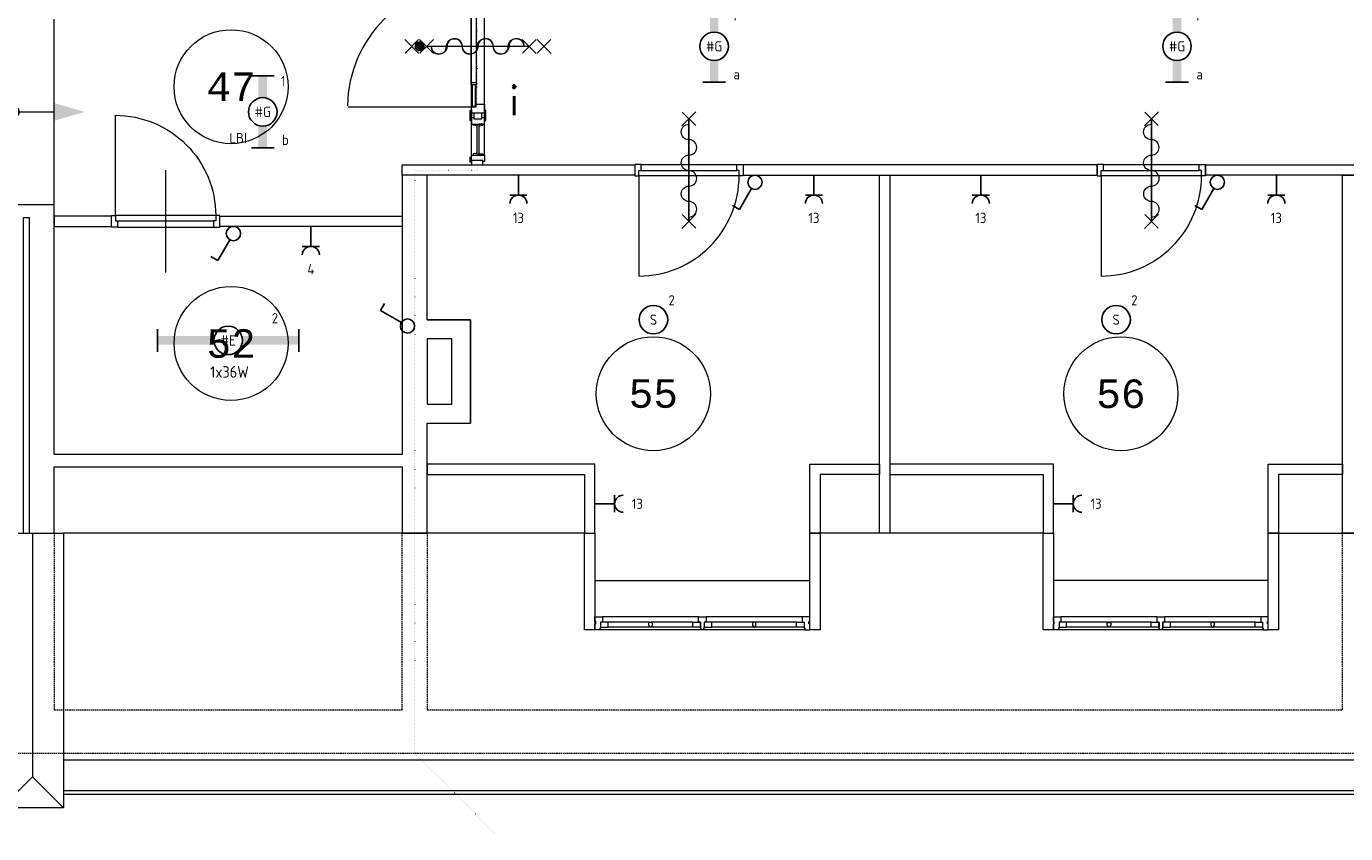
# Model space of a CAD drawing. Header units: millimetres. Extents: x 2723 to 84179, y 13128 to 40654.
# Tile 5 of 16: x 19663 to 31231, y 18567 to 25649. Entities that reach past the tile are written whole.
import ezdxf
from ezdxf.enums import TextEntityAlignment as Align
from ezdxf.xclip import XClip

# ---------------------------------------------------------------- set-up
doc = ezdxf.new("R2010")
doc.units = ezdxf.units.MM
doc.header["$LTSCALE"] = 50
doc.header["$XCLIPFRAME"] = 0
doc.linetypes.add('Xref-2e26$0$DOT', pattern=[0.25, 0, -0.25])
doc.linetypes.add('Xref-2e26$0$HIDDEN', pattern=[0.375, 0.25, -0.125])
doc.layers.get('0').update_dxf_attribs({"linetype": 'CONTINUOUS'})
for name, color, linetype in [('EL6222--', 3, 'CONTINUOUS'), ('EL6311--', 3, 'CONTINUOUS'), ('Xref', 8, 'CONTINUOUS'), ('Xref-2e26$0$AL$1A---_ALGEMEEN', 8, 'CONTINUOUS'), ('Xref-2e26$0$AM$1A---_ARCERING', 8, 'CONTINUOUS'), ('Xref-2e26$0$AT$1A---_TEKST050', 8, 'CONTINUOUS')]:
    doc.layers.add(name, color=color, linetype=linetype)
doc.styles.add('buro-018', font='Isocp.shx', dxfattribs={"height": 90})
doc.styles.add('STABICAD-018', font='ISOCP.SHX', dxfattribs={"height": 1.8})
doc.styles.add('Xref-2e26$0$MONOTXT', font='MONOTXT')
doc.styles.add('Xref-2e26$0$ROMANS', font='ROMANS')
pattern_1 = [(45, (0, 0), (-10.6066, 10.6066), [])]
pattern_2 = [(315, (0, 0), (7.07107, 7.07107), [])]

# ---------------------------------------------------------------- blocks, each defined once
blk = doc.blocks.new('111304')
at = {"color": 0, "linetype": 'Continuous'}
for p, q in [((-1.5, 4.5), (1.5, 4.5)), ((0, 1), (0, 4.5))]:
    blk.add_line(p, q, dxfattribs=at)
blk.add_arc((0, 6), 1.5, 180, 0, dxfattribs=at)
at = {"color": 0, "linetype": 'Continuous', "style": 'buro-018'}
for tag, p in [('E_GKAST', (0, 11.5)), ('E_GROEP', (0, 8.5)), ('E_SGROEP', (4.5, 8.5))]:
    blk.add_attdef(tag, text='', height=1.8, dxfattribs=at).set_placement(p, align=Align.MIDDLE)
at = {"color": 0, "linetype": 'Continuous', "style": 'buro-018', "flags": 1}
for tag, p in [('E_VERMCODE', (13, 8.5)), ('E_MATCODE', (0, 0))]:
    blk.add_attdef(tag, text='', height=1.8, dxfattribs=at).set_placement(p, align=Align.MIDDLE)
at = {"layer": 'EL6222--', "color": 1, "style": 'STABICAD-018', "flags": 1}
for tag in ['ARTICLECODE', 'SUBCIRCUIT', 'CIRCUIT', 'POWERCODE', 'PANEL']:
    blk.add_attdef(tag, (0, 0), '', height=1.8, dxfattribs=at)
blk = doc.blocks.new('Xref-2e26$0$DRPSTD')
at = {"layer": 'Xref-2e26$0$AL$1A---_ALGEMEEN', "color": 0, "linetype": 'Continuous', "lineweight": 0}
blk.add_lwpolyline([(-31.3, 0), (31.3, 0), (33.54, -2.23), (33.54, -47), (16.54, -47), (16.54, -98), (11.04, -98), (11.04, -111.78), (8.82, -114), (-8.74, -114), (-10.96, -111.78), (-10.96, -98), (-16.46, -98), (-16.46, -47), (-33.46, -47), (-33.46, -2.14)], close=True, dxfattribs=at)
blk = doc.blocks.new('*O68')
at = {"layer": 'Xref-2e26$0$AL$1A---_ALGEMEEN', "color": 0, "linetype": 'Continuous', "lineweight": 0}
for p, q in [((-34, 57), (-876, 57)), ((-460, 10), (-826, 10)), ((-84, 10), (-449, 10)), ((876, 57), (34, 57)), ((449, 10), (84, 10)), ((826, 10), (460, 10)), ((-11, -57), (-898, -57)), ((-459, -33), (-826, -33)), ((-84, -33), (-450, -33)), ((898, -57), (11, -57)), ((450, -33), (84, -33)), ((826, -33), (459, -33))]:
    blk.add_line(p, q, dxfattribs=at)
for points in [[(-942, 57), (-878, 57), (-876, 55), (-876, 10), (-892, 10), (-892, -41), (-898, -41), (-898, -55), (-900, -57), (-942, -57), (-942, -3), (-934, -3), (-934, 18), (-942, 18)], [(-892, -33), (-826, -33), (-826, 10), (-892, 10)], [(-16, -33), (-84, -33), (-84, 10), (-16, 10)], [(16, -33), (84, -33), (84, 10), (16, 10)], [(892, -33), (826, -33), (826, 10), (892, 10)], [(942, 57), (878, 57), (876, 55), (876, 10), (892, 10), (892, -41), (898, -41), (898, -55), (900, -57), (942, -57), (942, -3), (934, -3), (934, 18), (942, 18)]]:
    blk.add_lwpolyline(points, close=True, dxfattribs=at)
for points in [[(-450, -33), (-459, -33), (-459, -30, -0.397174), (-465, -25), (-465, -22, 0.406754), (-470, -17), (-470, 2), (-460, 10), (-449, 10), (-439, 2), (-439, -17, 0.406754), (-444, -22), (-444, -25, -0.397174), (-450, -30), (-450, -33)], [(450, -33), (459, -33), (459, -30, 0.397174), (464, -25), (464, -22, -0.406754), (470, -17), (470, 2), (460, 10), (449, 10), (439, 2), (439, -17, -0.406754), (444, -22), (444, -25, 0.397174), (450, -30), (450, -33)]]:
    blk.add_lwpolyline(points, format="xyb", dxfattribs=at)
blk.add_blockref('Xref-2e26$0$DRPSTD', (0, 57), dxfattribs=at)
blk = doc.blocks.new('*O69')
at = {"layer": 'Xref-2e26$0$AL$1A---_ALGEMEEN', "color": 0, "linetype": 'Continuous', "lineweight": 0}
for p, q in [((-34, 57), (-876, 57)), ((-460, 10), (-826, 10)), ((-84, 10), (-449, 10)), ((876, 57), (34, 57)), ((449, 10), (84, 10)), ((826, 10), (460, 10)), ((-11, -57), (-898, -57)), ((-459, -33), (-826, -33)), ((-84, -33), (-450, -33)), ((898, -57), (11, -57)), ((450, -33), (84, -33)), ((826, -33), (459, -33))]:
    blk.add_line(p, q, dxfattribs=at)
for points in [[(-942, 57), (-878, 57), (-876, 55), (-876, 10), (-892, 10), (-892, -41), (-898, -41), (-898, -55), (-900, -57), (-942, -57), (-942, -3), (-934, -3), (-934, 18), (-942, 18)], [(-892, -33), (-826, -33), (-826, 10), (-892, 10)], [(-16, -33), (-84, -33), (-84, 10), (-16, 10)], [(16, -33), (84, -33), (84, 10), (16, 10)], [(892, -33), (826, -33), (826, 10), (892, 10)], [(942, 57), (878, 57), (876, 55), (876, 10), (892, 10), (892, -41), (898, -41), (898, -55), (900, -57), (942, -57), (942, -3), (934, -3), (934, 18), (942, 18)]]:
    blk.add_lwpolyline(points, close=True, dxfattribs=at)
for points in [[(-450, -33), (-459, -33), (-459, -30, -0.397174), (-465, -25), (-465, -22, 0.406754), (-470, -17), (-470, 2), (-460, 10), (-449, 10), (-439, 2), (-439, -17, 0.406754), (-445, -22), (-445, -25, -0.397174), (-450, -30), (-450, -33)], [(450, -33), (459, -33), (459, -30, 0.397174), (464, -25), (464, -22, -0.406754), (470, -17), (470, 2), (460, 10), (449, 10), (439, 2), (439, -17, -0.406754), (444, -22), (444, -25, 0.397174), (450, -30), (450, -33)]]:
    blk.add_lwpolyline(points, format="xyb", dxfattribs=at)
blk.add_blockref('Xref-2e26$0$DRPSTD', (0, 57), dxfattribs=at)
blk = doc.blocks.new('Xref-2e26$0$ED0881')
at = {"layer": 'Xref-2e26$0$AL$1A---_ALGEMEEN', "color": 0, "linetype": 'Continuous', "lineweight": 0}
for p, q in [((475, -400), (475, 500)), ((915, 0), (35, 0)), ((55, 100), (895, 100)), ((55, 45), (895, 45))]:
    blk.add_line(p, q, dxfattribs=at)
for points in [[(55, 100), (0, 100), (0, 0), (35, 0), (35, 45), (55, 45), (55, 100)], [(950, 0), (915, 0), (915, 45), (895, 45), (895, 100), (950, 100), (950, 0)]]:
    blk.add_lwpolyline(points, close=True, dxfattribs=at)
blk.add_lwpolyline([(35, 0), (35, -880, 0.414214), (915, 0)], format="xyb", dxfattribs=at)
blk = doc.blocks.new('*O96')
at = {"layer": 'Xref-2e26$0$AM$1A---_ARCERING', "linetype": 'Continuous', "lineweight": 0}
blk.add_hatch(color=256, dxfattribs=at).paths.add_polyline_path([(-217.6, 0, 1), (-302.4, 0, 1)])
at = {"layer": 'Xref-2e26$0$AL$1A---_ALGEMEEN', "color": 0, "linetype": 'Continuous', "lineweight": 0}
for p, q in [((-260, -815), (-260, 815)), ((90, -815), (90, 815)), ((-360, 0), (90, 0))]:
    blk.add_line(p, q, dxfattribs=at)
blk.add_circle((-260, 0), 42.4, dxfattribs=at)
blk.add_solid([(90, 76.95), (360, 0), (90, -76.95)], dxfattribs=at)
blk = doc.blocks.new('*O98')
at = {"layer": 'Xref-2e26$0$AL$1A---_ALGEMEEN', "color": 0, "linetype": 'Continuous', "lineweight": 0}
for p in [(0, 1205), (-270, -1205), (270, -1205)]:
    blk.add_line(p, (0, -935), dxfattribs=at)
blk.add_lwpolyline([(-270, 1205), (270, 1205), (270, -1205), (-270, -1205)], close=True, dxfattribs=at)
blk = doc.blocks.new('Xref-2e26$0$BRW60')
at = {"layer": 'Xref-2e26$0$AL$1A---_ALGEMEEN', "color": 0, "linetype": 'Continuous', "lineweight": 0}
for p, q in [((-61.42, 393.58), (61.43, 516.42)), ((59.19, 395.81), (-59.19, 514.19)), ((-61.42, -506.42), (61.43, -383.58)), ((59.19, -504.19), (-59.19, -385.81))]:
    blk.add_line(p, q, dxfattribs=at)
blk = doc.blocks.new('*O111')
at = {"layer": 'Xref-2e26$0$AL$1A---_ALGEMEEN', "color": 0, "linetype": 'Continuous', "lineweight": 0}
blk.add_lwpolyline([(0, -407, 1), (0, -271, -1), (0, -136, 1), (0, 0, -1), (0, 136, 1), (0, 271, -1), (0, 407)], format="xyb", dxfattribs=at)
blk = doc.blocks.new('Xref-2e26$0$BRW00')
at = {"layer": 'Xref-2e26$0$AL$1A---_ALGEMEEN', "color": 0, "linetype": 'Continuous', "lineweight": 0}
blk.add_blockref('*O111', (0, 0), dxfattribs=at)
blk = doc.blocks.new('*O112')
at = {"layer": 'Xref-2e26$0$AL$1A---_ALGEMEEN', "color": 0, "linetype": 'Continuous', "lineweight": 0}
blk.add_line((0, 450), (0, -450), dxfattribs=at)
for name in ['Xref-2e26$0$BRW60', 'Xref-2e26$0$BRW00']:
    blk.add_blockref(name, (0, -5), dxfattribs=at)
blk = doc.blocks.new('*O113')
at = {"layer": 'Xref-2e26$0$AL$1A---_ALGEMEEN', "color": 0, "linetype": 'Continuous', "lineweight": 0}
blk.add_line((0, 450), (0, -450), dxfattribs=at)
for name in ['Xref-2e26$0$BRW60', 'Xref-2e26$0$BRW00']:
    blk.add_blockref(name, (0, -5), dxfattribs=at)
blk = doc.blocks.new('*O136')
at = {"layer": 'Xref-2e26$0$AL$1A---_ALGEMEEN', "color": 0, "linetype": 'Continuous', "lineweight": 0}
for p, q in [((-641.42, 61.43), (-518.58, -61.42)), ((-639.19, -59.18), (-520.81, 59.2)), ((-511.42, 61.43), (-388.58, -61.42)), ((-509.19, -59.18), (-390.81, 59.2)), ((450, 0.01), (-450, 0.01)), ((388.58, 61.43), (511.42, -61.42)), ((390.81, -59.18), (509.19, 59.2)), ((518.58, 61.43), (641.42, -61.42)), ((520.81, -59.18), (639.19, 59.2))]:
    blk.add_line(p, q, dxfattribs=at)
at = {"layer": 'Xref-2e26$0$AL$1A---_ALGEMEEN', "color": 0, "linetype": 'Continuous', "lineweight": 0, "rotation": 270}
blk.add_blockref('Xref-2e26$0$BRW00', (-5, 0.01), dxfattribs=at)
blk = doc.blocks.new('*O135')
at = {"layer": 'Xref-2e26$0$AM$1A---_ARCERING', "linetype": 'Continuous', "lineweight": 0}
h = blk.add_hatch(dxfattribs=at)
h.set_pattern_fill('_USER', color=256, scale=15, angle=45, style=0, pattern_type=0)
h.set_pattern_definition(pattern_1)
edge = h.paths.add_edge_path()
edge.add_arc((-260, 0), 42.4, 0, 360)
h.dxf.unprotected_set("ltscale", 0)
h = blk.add_hatch(dxfattribs=at)
h.set_pattern_fill('_USER', color=256, scale=15, angle=45, style=0, pattern_type=0)
h.set_pattern_definition(pattern_1)
edge = h.paths.add_edge_path()
edge.add_arc((-260, 0), 42.4, 0, 360)
h.dxf.unprotected_set("ltscale", 0)
h = blk.add_hatch(dxfattribs=at)
h.set_pattern_fill('_USER', color=256, scale=10, angle=315, style=0, pattern_type=0)
h.set_pattern_definition(pattern_2)
edge = h.paths.add_edge_path()
edge.add_arc((-260, 0), 42.4, 0, 360)
h.dxf.unprotected_set("ltscale", 0)
h = blk.add_hatch(dxfattribs=at)
h.set_pattern_fill('_USER', color=256, scale=10, angle=315, style=0, pattern_type=0)
h.set_pattern_definition(pattern_2)
edge = h.paths.add_edge_path()
edge.add_arc((-260, 0), 42.4, 0, 360)
h.dxf.unprotected_set("ltscale", 0)
at = {"layer": 'Xref-2e26$0$AL$1A---_ALGEMEEN', "color": 0, "linetype": 'Continuous', "lineweight": 0}
for p, q in [((100.01, 1040), (387.48, 1040)), ((193.75, -954), (193.75, 928)), ((307.75, -954), (307.75, 928)), ((307.75, -506), (307.75, 524)), ((192.25, -317.25), (192.25, 354)), ((237.25, -317.25), (237.25, 354)), ((700.75, 0), (-199.25, 0)), ((-888.57, -530), (194.75, -530)), ((100.01, -1040), (387.48, -1040))]:
    blk.add_line(p, q, dxfattribs=at)
for points in [[(193.75, 1004), (193.75, 964), (178.75, 964), (178.75, 1004)], [(208.75, 928), (243.75, 928), (243.75, 913), (234.75, 913), (208.75, 918)], [(243.75, 700), (243.75, 928), (257.75, 928), (257.75, 700)], [(292.75, 928), (257.75, 928), (257.75, 913), (266.75, 913), (292.75, 918)], [(208.75, 700), (243.75, 700), (243.75, 715), (234.75, 715), (208.75, 710)], [(292.75, 700), (257.75, 700), (257.75, 715), (266.75, 715), (292.75, 710)], [(193.75, 574), (193.75, 644), (193.75, 674), (181.75, 668), (181.75, 580)], [(307.75, 574), (307.75, 644), (307.75, 674), (319.75, 668), (319.75, 580)], [(192.25, 354), (192.25, 374), (237.25, 374), (237.25, 354)], [(192.25, -337.25), (192.25, -317.25), (237.25, -317.25), (237.25, -337.25)], [(193.75, -556), (193.75, -626), (193.75, -656), (181.75, -650), (181.75, -562)], [(307.75, -556), (307.75, -626), (307.75, -656), (319.75, -650), (319.75, -562)], [(208.75, -682), (243.75, -682), (243.75, -697), (234.75, -697), (208.75, -692)], [(285.75, -636), (285.75, -586), (215.75, -586), (215.75, -636)], [(243.75, -954), (243.75, -682), (257.75, -682), (257.75, -954)], [(292.75, -682), (257.75, -682), (257.75, -697), (266.75, -697), (292.75, -692)], [(193.75, -1014), (193.75, -974), (178.75, -974), (178.75, -1014)], [(193.75, -954), (307.75, -954), (307.75, -1010), (292.75, -1010), (292.75, -1000), (193.75, -1000)], [(292.75, -1040), (292.75, -1000), (193.75, -1000), (193.75, -1040)], [(208.75, -954), (243.75, -954), (243.75, -939), (234.75, -939), (208.75, -944)], [(292.75, -954), (257.75, -954), (257.75, -939), (266.75, -939), (292.75, -944)]]:
    blk.add_lwpolyline(points, close=True, dxfattribs=at)
for points in [[(215.75, 984), (193.75, 984), (193.75, 1040), (307.75, 1040), (307.75, 984), (285.75, 984)], [(234.75, 374), (234.75, 548), (194.75, 548), (194.75, 374)], [(229.75, 374), (229.75, 543), (199.75, 543), (199.75, 374)], [(194.75, -337.25), (194.75, -530), (234.75, -530), (234.75, -337.25)], [(199.75, -337.25), (199.75, -525), (229.75, -525), (229.75, -337.25)], [(215.75, -626), (193.75, -626), (193.75, -682), (307.75, -682), (307.75, -626), (285.75, -626)]]:
    blk.add_lwpolyline(points, dxfattribs=at)
for points in [[(193.75, 928), (307.75, 928), (307.75, 984), (292.75, 984), (292.75, 984), (193.75, 984)], [(193.75, 700), (307.75, 700), (307.75, 644), (292.75, 644), (292.75, 644), (193.75, 644)], [(307.75, 524), (307.75, 604), (193.75, 604), (193.75, 549), (235.75, 549), (235.75, 524)], [(307.75, -506), (307.75, -586), (193.75, -586), (193.75, -531), (235.75, -531), (235.75, -506)]]:
    blk.add_lwpolyline(points, close=True, dxfattribs=at).dxf.unprotected_set("ltscale", 0)
blk.add_arc((186.69, -530.85), 1078.88, 89.571956, 179.571956, dxfattribs=at)
blk.add_blockref('*O136', (250.75, -0.01), dxfattribs=at)
at = {"layer": 'Xref-2e26$0$AL$1A---_ALGEMEEN', "color": 0, "linetype": 'Continuous', "lineweight": 0, "rotation": 90}
blk.add_blockref('Xref-2e26$0$BRW00', (250.75, 0), dxfattribs=at)
blk = doc.blocks.new('Xref-2e26')
at = {"layer": 'Xref-2e26$0$AL$1A---_ALGEMEEN', "linetype": 'Continuous', "lineweight": 0}
for p, q in [((99217.42, 90241.73), (99597.42, 90241.73)), ((99597.42, 90241.73), (99597.42, 89336.73)), ((99217.42, 89336.73), (99597.42, 89336.73)), ((100597.42, 88371.73), (96027.42, 88371.73)), ((104617.42, 88371.73), (102662.42, 88371.73)), ((106682.42, 88371.73), (108662.42, 88371.73)), ((100687.42, 87955.73), (102572.42, 87955.73)), ((106592.42, 87955.73), (104707.42, 87955.73)), ((96027.42, 86381.73), (143542.42, 86381.73)), ((96027.42, 86111.73), (143542.42, 86111.73)), ((96027.42, 86081.73), (143542.42, 86081.73))]:
    blk.add_line(p, q, dxfattribs=at)
at = {"layer": 'Xref-2e26$0$AL$1A---_ALGEMEEN', "linetype": 'Xref-2e26$0$DOT', "lineweight": 0}
blk.add_lwpolyline([(99814.53, 102883.84), (99107.42, 102176.73), (99107.42, 93721.73), (99654.42, 93721.73), (99654.42, 91551.73), (99107.42, 91551.73), (99107.42, 86441.73), (99814.53, 85734.62)], dxfattribs=at)
at = {"layer": 'Xref-2e26$0$AL$1A---_ALGEMEEN', "linetype": 'Continuous', "lineweight": 0}
for points in [[(95947.42, 91251.73), (95567.42, 91251.73), (95567.42, 88371.73), (95677.42, 88371.73), (95677.42, 91141.73), (95727.42, 91141.73), (95727.42, 88371.73), (95947.42, 88371.73), (95947.42, 88951.73), (98997.42, 88951.73), (98997.42, 88371.73), (99217.42, 88371.73), (99217.42, 89336.73), (99597.42, 89336.73), (99597.42, 90241.73), (99217.42, 90241.73), (99217.42, 91511.73), (98997.42, 91511.73), (98997.42, 89061.73), (95947.42, 89061.73)], [(98997.42, 91601.73), (101037.42, 91601.73), (101037.42, 91511.73), (98997.42, 91511.73)], [(101987.42, 91511.73), (105092.42, 91511.73), (105092.42, 91601.73), (101987.42, 91601.73)], [(103274.42, 88371.73), (103184.42, 88371.73), (103184.42, 91511.73), (103274.42, 91511.73)], [(109282.42, 91511.73), (106042.42, 91511.73), (106042.42, 91601.73), (109282.42, 91601.73)], [(107242.42, 91511.73), (107462.42, 91511.73), (107462.42, 88371.73), (107242.42, 88371.73)], [(96447.42, 91151.73), (95947.42, 91151.73), (95947.42, 91061.73), (96447.42, 91061.73)], [(97397.42, 91151.73), (98997.42, 91151.73), (98997.42, 91061.73), (97397.42, 91061.73)], [(99217.42, 89501.73), (99432.42, 89501.73), (99432.42, 90076.73), (99217.42, 90076.73)], [(100597.42, 88371.73), (100687.42, 88371.73), (100687.42, 88976.73), (99217.42, 88976.73), (99217.42, 88886.73), (100597.42, 88886.73)], [(102662.42, 88371.73), (102572.42, 88371.73), (102572.42, 88976.73), (103184.42, 88976.73), (103184.42, 88886.73), (102662.42, 88886.73)], [(104617.42, 88371.73), (104707.42, 88371.73), (104707.42, 88976.73), (103274.42, 88976.73), (103274.42, 88886.73), (104617.42, 88886.73)], [(106682.42, 88371.73), (106592.42, 88371.73), (106592.42, 88976.73), (107242.42, 88976.73), (107242.42, 88886.73), (106682.42, 88886.73)], [(100597.42, 88371.73), (100687.42, 88371.73), (100687.42, 87521.73), (100597.42, 87521.73)], [(102572.42, 88371.73), (102662.42, 88371.73), (102662.42, 87521.73), (102572.42, 87521.73)], [(104617.42, 88371.73), (104707.42, 88371.73), (104707.42, 87521.73), (104617.42, 87521.73)], [(106592.42, 88371.73), (106682.42, 88371.73), (106682.42, 87521.73), (106592.42, 87521.73)]]:
    blk.add_lwpolyline(points, close=True, dxfattribs=at)
at = {"layer": 'Xref-2e26$0$AL$1A---_ALGEMEEN', "linetype": 'Xref-2e26$0$HIDDEN', "lineweight": 0}
for points in [[(95567.42, 88371.73), (95567.42, 86441.73), (144002.42, 86441.73), (144002.42, 88371.73)], [(95947.42, 88371.73), (95947.42, 86821.73), (98997.42, 86821.73), (98997.42, 88371.73)], [(99217.42, 88371.73), (99217.42, 86821.73), (107242.42, 86821.73), (107242.42, 88371.73)]]:
    blk.add_lwpolyline(points, dxfattribs=at)
at = {"layer": 'Xref-2e26$0$AL$1A---_ALGEMEEN', "linetype": 'Continuous', "lineweight": 0}
for centre in [(97497.43265, 92287.6583), (97497.43158, 90035.05416), (101199.94433, 89594.24997), (105299.94177, 89594.25365)]:
    blk.add_circle(centre, 500, dxfattribs=at)
for name, p in [('*O135', (99411.17, 92641.73)), ('*O96', (95857.42, 92066.73)), ('Xref-2e26$0$ED0881', (101037.42, 91506.73)), ('*O112', (101512.42, 91556.73)), ('Xref-2e26$0$ED0881', (105092.42, 91506.73)), ('*O113', (105567.42, 91556.73)), ('*O98', (95757.42, 87166.73)), ('*O68', (101629.92, 87578.73)), ('*O69', (105649.92, 87578.73))]:
    blk.add_blockref(name, p, dxfattribs=at)
at = {"layer": 'Xref-2e26$0$AL$1A---_ALGEMEEN', "linetype": 'Continuous', "lineweight": 0, "yscale": -1}
blk.add_blockref('Xref-2e26$0$ED0881', (96447.42, 91156.73), dxfattribs=at)
at = {"layer": 'Xref-2e26$0$AT$1A---_TEKST050', "linetype": 'Continuous', "lineweight": 0, "style": 'Xref-2e26$0$MONOTXT'}
for s, p in [('47', (97497.38, 92287.6)), ('52', (97497.38, 90035)), ('55', (101199.92, 89594.23)), ('56', (105299.92, 89594.23))]:
    blk.add_text(s, height=250.00002, dxfattribs=at).set_placement(p, align=Align.MIDDLE)
at = {"layer": 'Xref-2e26$0$AT$1A---_TEKST050', "linetype": 'Continuous', "lineweight": 0, "style": 'Xref-2e26$0$ROMANS'}
blk.add_text('i', height=250.00002, dxfattribs=at).set_placement((99935.88, 92162.98), align=Align.MIDDLE_LEFT)
blk = doc.blocks.new('1115B3A')
at = {"color": 0, "linetype": 'Continuous'}
blk.add_circle((0, 0), 2.5, dxfattribs=at)
at = {"color": 0, "linetype": 'Continuous', "style": 'buro-018'}
for tag, p in [('E_GKAST', (0, 8)), ('E_GROEP', (0, 5)), ('E_SGROEP', (4.5, 5)), ('E_ARMCODE', (0, 0)), ('E_SLET', (4.5, -1))]:
    blk.add_attdef(tag, text='', height=1.8, dxfattribs=at).set_placement(p, align=Align.MIDDLE)
blk = doc.blocks.new('1114A1')
at = {"color": 0, "linetype": 'Continuous'}
for p, q in [((0.62, 3.33), (2.74, 7)), ((2.74, 7), (3.95, 6.3))]:
    blk.add_line(p, q, dxfattribs=at)
blk.add_circle((0, 2.25), 1.25, dxfattribs=at)
at = {"color": 0, "linetype": 'Continuous', "style": 'buro-018'}
for tag, p in [('E_SLET1', (3.36, 9)), ('E_GROEP', (0, 0)), ('E_GKAST', (0, 0))]:
    blk.add_attdef(tag, text='', height=1.8, dxfattribs=at).set_placement(p, align=Align.MIDDLE)
at = {"color": 0, "linetype": 'Continuous', "style": 'buro-018', "flags": 1}
for tag in ['E_MATCODE', 'E_SGROEP']:
    blk.add_attdef(tag, text='', height=1.8, dxfattribs=at).set_placement((0, 0), align=Align.MIDDLE)
blk = doc.blocks.new('1115B6630')
at = {"color": 0}
for p, q in [((-6.3, 2), (-6.3, -2)), ((6.3, 2), (6.3, -2))]:
    blk.add_line(p, q, dxfattribs=at)
at = {"color": 0, "linetype": 'Continuous'}
blk.add_circle((0, 0), 2.5, dxfattribs=at)
at = {"color": 0}
for points in [[(-2.5, 0.75), (-6.3, 0.75), (-2.5, -0.75), (-6.3, -0.75)], [(2.5, 0.75), (6.3, 0.75), (2.5, -0.75), (6.3, -0.75)]]:
    blk.add_solid(points, dxfattribs=at)
at = {"color": 0, "linetype": 'Continuous', "style": 'buro-018'}
for tag, p in [('E_GKAST', (0, 8)), ('E_GROEP', (0, 5)), ('E_SGROEP', (4.5, 5)), ('E_ARMCODE', (0, 0)), ('E_SLET', (4.5, -3))]:
    blk.add_attdef(tag, text='', height=1.8, dxfattribs=at).set_placement(p, align=Align.MIDDLE)
blk = doc.blocks.new('1115B61240')
at = {"color": 0}
for p, q in [((-12.4, 2), (-12.4, -2)), ((12.4, 2), (12.4, -2))]:
    blk.add_line(p, q, dxfattribs=at)
at = {"color": 0, "linetype": 'Continuous'}
blk.add_circle((0, 0), 2.5, dxfattribs=at)
at = {"color": 0}
for points in [[(-2.5, 0.75), (-12.4, 0.75), (-2.5, -0.75), (-12.4, -0.75)], [(2.5, 0.75), (12.4, 0.75), (2.5, -0.75), (12.4, -0.75)]]:
    blk.add_solid(points, dxfattribs=at)
at = {"color": 0, "linetype": 'Continuous', "style": 'buro-018'}
for tag, p in [('E_GKAST', (0, 8)), ('E_GROEP', (0, 5)), ('E_SGROEP', (4.5, 5)), ('E_ARMCODE', (0, 0)), ('E_SLET', (4.5, -3))]:
    blk.add_attdef(tag, text='', height=1.8, dxfattribs=at).set_placement(p, align=Align.MIDDLE)

msp = doc.modelspace()

# ---------------------------------------------------------------- block references
at = {"layer": 'EL6222--'}
ref = msp.add_blockref('111304', (23978, 24394), dxfattribs=dict(at, xscale=50, yscale=50, zscale=50, rotation=180))
ref.add_attrib('E_GROEP', '13', dxfattribs={"layer": '0', "color": 1, "linetype": 'Continuous', "height": 90, "style": 'buro-018'}).set_placement((23978, 23969), align=Align.MIDDLE)
ref = msp.add_blockref('111304', (26569, 24394), dxfattribs=dict(at, xscale=50, yscale=50, zscale=50, rotation=180))
ref.add_attrib('E_GROEP', '13', dxfattribs={"layer": '0', "color": 1, "linetype": 'Continuous', "height": 90, "style": 'buro-018'}).set_placement((26569, 23969), align=Align.MIDDLE)
ref = msp.add_blockref('111304', (28033, 24394), dxfattribs=dict(at, xscale=50, yscale=50, zscale=50, rotation=180))
ref.add_attrib('E_GROEP', '13', dxfattribs={"layer": '0', "color": 1, "linetype": 'Continuous', "height": 90, "style": 'buro-018'}).set_placement((28033, 23969), align=Align.MIDDLE)
ref = msp.add_blockref('111304', (30624, 24394), dxfattribs=dict(at, xscale=50, yscale=50, zscale=50, rotation=180))
ref.add_attrib('E_GROEP', '13', dxfattribs={"layer": '0', "color": 1, "linetype": 'Continuous', "height": 90, "style": 'buro-018'}).set_placement((30624, 23969), align=Align.MIDDLE)
ref = msp.add_blockref('111304', (22158, 23944), dxfattribs=dict(at, xscale=50, yscale=50, zscale=50, rotation=180))
ref.add_attrib('E_GROEP', '4', dxfattribs={"layer": '0', "color": 1, "linetype": 'Continuous', "height": 90, "style": 'buro-018'}).set_placement((22158, 23519), align=Align.MIDDLE)
ref = msp.add_blockref('111304', (24596, 21461), dxfattribs=dict(at, xscale=-50, yscale=50, zscale=50, rotation=270))
ref.add_attrib('E_GROEP', '13', dxfattribs={"layer": '0', "color": 1, "linetype": 'Continuous', "height": 90, "style": 'buro-018'}).set_placement((25021, 21461), align=Align.MIDDLE)
ref = msp.add_blockref('111304', (28618, 21461), dxfattribs=dict(at, xscale=-50, yscale=50, zscale=50, rotation=270))
ref.add_attrib('E_GROEP', '13', dxfattribs={"layer": '0', "color": 1, "linetype": 'Continuous', "height": 90, "style": 'buro-018'}).set_placement((29043, 21461), align=Align.MIDDLE)
at = {"layer": 'EL6311--'}
ref = msp.add_blockref('1115B6630', (25694, 25474), dxfattribs=dict(at, xscale=50, yscale=50, zscale=50, rotation=270))
ref.add_attrib('E_ARMCODE', '#G', dxfattribs={"layer": '0', "color": 1, "linetype": 'Continuous', "height": 90, "style": 'buro-018'}).set_placement((25694, 25474), align=Align.MIDDLE)
ref.add_attrib('E_SLET', 'a', dxfattribs={"layer": '0', "color": 1, "linetype": 'Continuous', "height": 90, "style": 'buro-018'}).set_placement((25892, 25229), align=Align.MIDDLE)
ref.add_attrib('E_GROEP', '1', dxfattribs={"layer": '0', "color": 1, "linetype": 'Continuous', "height": 90, "style": 'buro-018'}).set_placement((25873, 25744), align=Align.MIDDLE)
ref = msp.add_blockref('1115B6630', (29753, 25474), dxfattribs=dict(at, xscale=50, yscale=50, zscale=50, rotation=270))
ref.add_attrib('E_ARMCODE', '#G', dxfattribs={"layer": '0', "color": 1, "linetype": 'Continuous', "height": 90, "style": 'buro-018'}).set_placement((29753, 25474), align=Align.MIDDLE)
ref.add_attrib('E_SLET', 'a', dxfattribs={"layer": '0', "color": 1, "linetype": 'Continuous', "height": 90, "style": 'buro-018'}).set_placement((29951, 25229), align=Align.MIDDLE)
ref.add_attrib('E_GROEP', '1', dxfattribs={"layer": '0', "color": 1, "linetype": 'Continuous', "height": 90, "style": 'buro-018'}).set_placement((29932, 25744), align=Align.MIDDLE)
ref = msp.add_blockref('1115B6630', (21736, 24899), dxfattribs=dict(at, xscale=50, yscale=50, zscale=50, rotation=270))
ref.add_attrib('E_ARMCODE', '#G', dxfattribs={"layer": '0', "color": 1, "linetype": 'Continuous', "height": 90, "style": 'buro-018'}).set_placement((21736, 24899), align=Align.MIDDLE)
ref.add_attrib('E_SLET', 'b', dxfattribs={"layer": '0', "color": 1, "linetype": 'Continuous', "height": 90, "style": 'buro-018'}).set_placement((21934, 24654), align=Align.MIDDLE)
ref.add_attrib('E_GROEP', '1', dxfattribs={"layer": '0', "color": 1, "linetype": 'Continuous', "height": 90, "style": 'buro-018'}).set_placement((21915, 25169), align=Align.MIDDLE)
ref.add_attrib('E_GKAST', 'LBI', dxfattribs={"layer": '0', "color": 1, "linetype": 'Continuous', "height": 90, "style": 'buro-018'}).set_placement((21521, 24669), align=Align.MIDDLE)
at = {"layer": 'EL6311--', "xscale": 50, "yscale": 50, "zscale": 50}
for p, rotation in [((26052, 24394), 180), ((30107, 24394), 180), ((21479, 23944), 180.0000000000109), ((23118, 23020), 90)]:
    msp.add_blockref('1114A1', p, dxfattribs=dict(at, rotation=rotation))
at = {"layer": 'EL6311--'}
ref = msp.add_blockref('1115B3A', (25162, 23076), dxfattribs=dict(at, xscale=50, yscale=50, zscale=50, rotation=270))
ref.add_attrib('E_ARMCODE', 'S', dxfattribs={"layer": '0', "color": 1, "linetype": 'Continuous', "height": 90, "style": 'buro-018'}).set_placement((25162, 23076), align=Align.MIDDLE)
ref.add_attrib('E_GROEP', '2', dxfattribs={"layer": '0', "color": 1, "linetype": 'Continuous', "height": 90, "style": 'buro-018'}).set_placement((25322, 23246), align=Align.MIDDLE)
ref = msp.add_blockref('1115B3A', (29219, 23076), dxfattribs=dict(at, xscale=50, yscale=50, zscale=50, rotation=270))
ref.add_attrib('E_ARMCODE', 'S', dxfattribs={"layer": '0', "color": 1, "linetype": 'Continuous', "height": 90, "style": 'buro-018'}).set_placement((29219, 23076), align=Align.MIDDLE)
ref.add_attrib('E_GROEP', '2', dxfattribs={"layer": '0', "color": 1, "linetype": 'Continuous', "height": 90, "style": 'buro-018'}).set_placement((29379, 23246), align=Align.MIDDLE)
ref = msp.add_blockref('1115B61240', (21433, 22894), dxfattribs=dict(at, xscale=50, yscale=50, zscale=50))
ref.add_attrib('E_ARMCODE', '#E', dxfattribs={"layer": '0', "color": 1, "linetype": 'Continuous', "height": 90, "style": 'buro-018'}).set_placement((21433, 22894), align=Align.MIDDLE)
ref.add_attrib('E_GROEP', '2', dxfattribs={"layer": '0', "color": 1, "linetype": 'Continuous', "height": 90, "style": 'buro-018'}).set_placement((21843, 23089), align=Align.MIDDLE)
at = {"layer": 'Xref', "color": 8}
ref = msp.add_blockref('Xref-2e26', (-76039, -67168), dxfattribs=at)
XClip(ref).set_block_clipping_path([(78531.2540174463, 80295.5572919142), (160218.1995790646, 108097.5980193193)])

# ---------------------------------------------------------------- texts
at = {"layer": 'EL6222--', "color": 1, "style": 'buro-018'}
msp.add_text('1x36W', height=101.2, dxfattribs=at).set_placement((21275, 22567))

doc.saveas('drawing.dxf')
